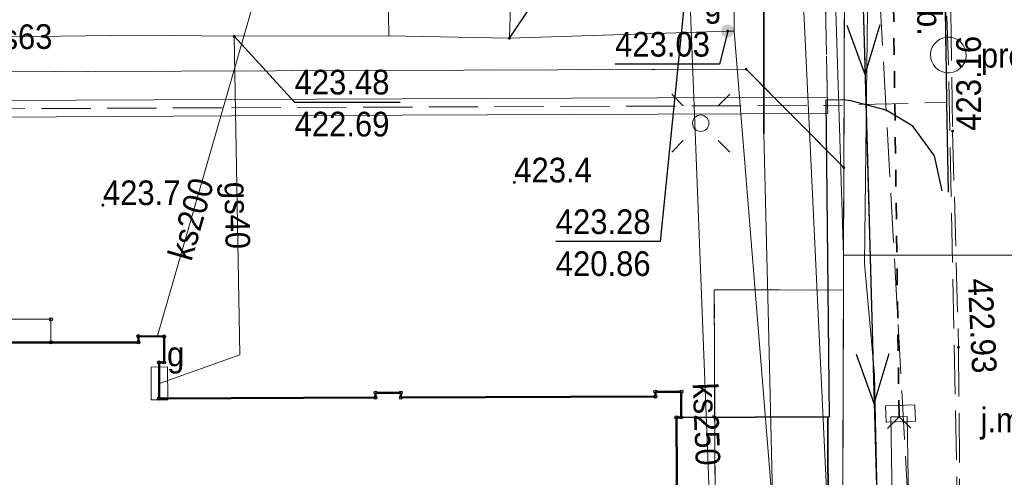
# Model space of a CAD drawing. Header units: metres. Extents: x 7417884 to 7418420, y 5565806 to 5566270.
# Tile 28 of 43: x 7418340 to 7418369, y 5565930 to 5565944. Entities that reach past the tile are written whole.
import ezdxf
from ezdxf.enums import TextEntityAlignment as Align

# ---------------------------------------------------------------- set-up
doc = ezdxf.new("R2010")
doc.units = ezdxf.units.M
for name, pattern in [('1.0_0.5', [1.5, 1, -0.5]), ('1.5_0.5', [2, 1.5, -0.5]), ('219-500', [0]), ('egkk-500', [0]), ('otkz_500', [1, 0.5, -0.5]), ('suep_nn_500', [0])]:
    doc.linetypes.add(name, pattern=pattern)
for name, color, linetype in [('203-punkt graniczny', 7, 'Continuous'), ('217-kontur klasyfikacyjny', 7, 'Continuous'), ('218-kontur użytku gruntowego', 7, 'Continuous'), ('219-działka ewidencyjna', 7, 'Continuous'), ('312-budynek ewidencyjny', 7, 'Continuous'), ('inny rodzaj bloku', 7, 'Continuous'), ('jezdnia', 7, 'Continuous'), ('jezdnia-Atr17', 7, 'Continuous'), ('komora podziemna - ob. projektowany', 7, 'Continuous'), ('komora podziemna - ob. projektowany-Atr17', 7, 'Continuous'), ('krawężnik', 7, 'Continuous'), ('latarnia', 7, 'Continuous'), ('obszar utwardzony', 7, 'Continuous'), ('obudowa ochronna przewodu', 7, 'Continuous'), ('odwodnienie liniowe', 7, 'Continuous'), ('ogrodzenie trwałe', 7, 'Continuous'), ('pikieta naturalna', 7, 'Continuous'), ('pikieta naturalna-Atr2', 7, 'Continuous'), ('pikieta sztuczna', 7, 'Continuous'), ('pikieta sztuczna-Atr2', 7, 'Continuous'), ('przepust', 7, 'Continuous'), ('przewód elektroenergetyczny niskiego napięcia', 7, 'Continuous'), ('przewód elektroenergetyczny podziemny', 7, 'Continuous'), ('przewód gazowy', 7, 'Continuous'), ('przewód gazowy-Atr1', 7, 'Continuous'), ('przewód kanalizacyjny', 7, 'Continuous'), ('przewód kanalizacyjny - ob. projektowany', 7, 'Continuous'), ('przewód kanalizacyjny-Atr1', 7, 'Continuous'), ('przewód specjalny - ob. projektowany', 7, 'Continuous'), ('przewód wodociągowy', 7, 'Continuous'), ('Punkt budynku', 7, 'Continuous'), ('rzędna', 7, 'Continuous'), ('rzędna-Atr2', 7, 'Continuous'), ('rzędna-Atr3', 7, 'Continuous'), ('rów przydrożny (linia)', 7, 'Continuous'), ('szafa gazowa lub kontener', 7, 'Continuous'), ('szafa gazowa lub kontener-Atr17', 7, 'Continuous'), ('zasuwa lub zawór', 7, 'Continuous'), ('zasuwa lub zawór-Atr17', 7, 'Continuous'), ('ściana oporowa (linia)', 7, 'Continuous')]:
    doc.layers.add(name, color=color, linetype=linetype)
doc.styles.get("Standard").update_dxf_attribs({"font": 'arial.ttf'})
doc.linetypes.add('902-500', pattern='A,3.75,0,[1,ksztalty.shx,S=0.5,R=0,X=0,Y=0],3.75', length=7.5)
doc.linetypes.add('otdn_500', pattern='A,5,0,[21,ksztalty.shx,S=0.5,R=0,X=-1,Y=0]', length=5)
doc.linetypes.add('sukl_500', pattern='A,0.35,0,[22,ksztalty.shx,S=0.5,R=0,X=0,Y=0]', length=0.35)

# ---------------------------------------------------------------- blocks, each defined once
blk = doc.blocks.new('PUNKTBUD')
at = {"color": 0}
blk.add_circle((0, 0), 0.045, dxfattribs=at)
blk = doc.blocks.new('203')
at = {"linetype": 'Continuous', "lineweight": 0}
h = blk.add_hatch(color=0, dxfattribs=at)
edge = h.paths.add_edge_path()
edge.add_arc((0, 0), 0.045, 0, 360)
blk = doc.blocks.new('SM01')
at = {"color": 0, "linetype": 'Continuous', "lineweight": 13}
for p, q in [((-0.53, 0.531), (-0.883, 0.884)), ((0.531, 0.531), (0.884, 0.884)), ((-0.53, -0.53), (-0.883, -0.883)), ((0.531, -0.53), (0.884, -0.883))]:
    blk.add_line(p, q, dxfattribs=at)
blk.add_circle((0, 0), 0.25, dxfattribs=at)
blk = doc.blocks.new('US25')
at = {"linetype": 'Continuous', "lineweight": 0}
h = blk.add_hatch(color=0, dxfattribs=at)
edge = h.paths.add_edge_path()
edge.add_arc((0, 0), 0.2, 0, 360)
blk = doc.blocks.new('PW01')
at = {"linetype": 'Continuous', "lineweight": 13}
h = blk.add_hatch(color=0, dxfattribs=at)
edge = h.paths.add_edge_path()
edge.add_arc((0, 0), 0.045, 0, 360)
blk = doc.blocks.new('IB05')
at = {"color": 0, "linetype": 'Continuous', "lineweight": 13}
for q in [(0.354, 0.354), (0.354, -0.354)]:
    blk.add_line((0, 0), q, dxfattribs=at)
blk = doc.blocks.new('SUEP1')
at = {"color": 0, "linetype": 'Continuous'}
for p, q in [((5, 0), (3.5, 0.5)), ((15, 0), (13.5, 0.5)), ((0, 0), (5, 0)), ((5, 0), (3.5, -0.5)), ((5, 0), (15, 0)), ((15, 0), (13.5, -0.5))]:
    blk.add_line(p, q, dxfattribs=at)
blk = doc.blocks.new('US20')
at = {"color": 0, "linetype": 'Continuous', "lineweight": 13}
for p, q in [((-0.5, -0.25), (-0.5, 0.25)), ((-0.5, 0.25), (0.5, 0.25)), ((0.5, -0.25), (0.5, 0.25)), ((-0.5, -0.25), (0.5, -0.25))]:
    blk.add_line(p, q, dxfattribs=at)

msp = doc.modelspace()

# ---------------------------------------------------------------- linework, layer by layer
at = {"layer": '217-kontur klasyfikacyjny', "color": 92, "linetype": 'egkk-500', "lineweight": 18, "flags": 128}
for points in [[(7418364.57, 5565939.64), (7418364.61, 5565950.15)], [(7418335.82, 5565942.54), (7418361.6, 5565942.63)], [(7418361.6, 5565942.63), (7418364.57, 5565939.64)], [(7418364.56, 5565935.92), (7418360.63, 5565935.93)], [(7418360.63, 5565935.93), (7418360.69, 5565923.07)], [(7418364.5, 5565918.14), (7418364.56, 5565935.92)]]:
    msp.add_lwpolyline(points, dxfattribs=at)
at = {"layer": '218-kontur użytku gruntowego', "color": 3, "linetype": '1.0_0.5', "lineweight": 18, "ltscale": 2, "flags": 128}
for points in [[(7418364.61, 5565950.15), (7418364.57, 5565939.64)], [(7418364.57, 5565939.64), (7418364.61, 5565950.15)], [(7418361.6, 5565942.63), (7418335.82, 5565942.54)], [(7418335.82, 5565942.54), (7418361.6, 5565942.63)], [(7418364.57, 5565939.64), (7418361.6, 5565942.63)], [(7418361.6, 5565942.63), (7418364.57, 5565939.64)], [(7418364.56, 5565935.92), (7418364.57, 5565939.64)], [(7418364.57, 5565939.64), (7418364.56, 5565935.92)], [(7418360.69, 5565923.07), (7418360.63, 5565935.93)], [(7418360.63, 5565935.93), (7418364.56, 5565935.92)], [(7418364.56, 5565935.92), (7418360.63, 5565935.93)], [(7418360.63, 5565935.93), (7418360.69, 5565923.07)], [(7418364.56, 5565935.92), (7418364.5, 5565918.14)], [(7418364.5, 5565918.14), (7418364.56, 5565935.92)]]:
    msp.add_lwpolyline(points, dxfattribs=at)
at = {"layer": '219-działka ewidencyjna', "color": 7, "linetype": '219-500', "lineweight": 18, "flags": 128}
for points in [[(7418364.57, 5565939.64), (7418364.61, 5565950.15)], [(7418335.82, 5565942.54), (7418361.6, 5565942.63)], [(7418361.6, 5565942.63), (7418364.57, 5565939.64)], [(7418364.5, 5565918.14), (7418364.57, 5565939.64)]]:
    msp.add_lwpolyline(points, dxfattribs=at)
at = {"layer": '312-budynek ewidencyjny', "color": 7, "linetype": 'Continuous', "lineweight": 50, "flags": 128}
for points in [[(7418334.42, 5565934.33), (7418343.12, 5565934.33)], [(7418343.12, 5565934.33), (7418343.12, 5565934.52)], [(7418343.12, 5565934.52), (7418343.9, 5565934.51)], [(7418343.9, 5565934.51), (7418343.9, 5565933.72)], [(7418343.9, 5565933.72), (7418343.75, 5565933.72)], [(7418343.75, 5565933.72), (7418343.75, 5565932.62)], [(7418350.33, 5565932.65), (7418350.33, 5565932.8)], [(7418350.33, 5565932.8), (7418351.1, 5565932.8)], [(7418351.1, 5565932.8), (7418351.1, 5565932.65)], [(7418358.84, 5565932.68), (7418358.84, 5565932.83)], [(7418358.84, 5565932.83), (7418359.63, 5565932.83)], [(7418359.63, 5565932.83), (7418359.63, 5565932.05)], [(7418343.75, 5565932.62), (7418350.33, 5565932.65)], [(7418351.1, 5565932.65), (7418358.84, 5565932.68)], [(7418359.63, 5565932.05), (7418359.48, 5565932.05)], [(7418359.48, 5565932.05), (7418359.52, 5565924.85)]]:
    msp.add_lwpolyline(points, dxfattribs=at)
at = {"layer": 'inny rodzaj bloku', "color": 7, "linetype": 'Continuous', "lineweight": 18, "flags": 128}
msp.add_lwpolyline([(7418337.06, 5565934.33), (7418337.06, 5565935.03), (7418340.46, 5565935.03), (7418340.46, 5565934.33)], close=True, dxfattribs=at)
at = {"layer": 'jezdnia', "color": 7, "linetype": '1.5_0.5', "lineweight": 18}
msp.add_lwpolyline([(7418367.64, 5565971.32), (7418367.65, 5565967.23), (7418367.78, 5565960.7), (7418367.88, 5565954.71), (7418367.76, 5565948.39), (7418367.88, 5565940.75), (7418368.06, 5565934.18), (7418368.11, 5565927.74), (7418368.36, 5565920.79), (7418368.6, 5565915.48), (7418368.2, 5565914.99), (7418368.43, 5565909.01), (7418369.33, 5565899.62)], dxfattribs=at)
at = {"layer": 'jezdnia', "color": 7, "linetype": '1.5_0.5', "lineweight": 18, "flags": 128}
msp.add_lwpolyline([(7418367.07, 5565948.43), (7418366, 5565947.37), (7418364.57, 5565946.99), (7418363.97, 5565946.99), (7418364.08, 5565941.53), (7418367.69, 5565941.62), (7418367.59, 5565949.92)], close=True, dxfattribs=at)
at = {"layer": 'komora podziemna - ob. projektowany', "color": 34, "linetype": 'Continuous', "lineweight": 18, "flags": 128}
msp.add_lwpolyline([(7418368.29, 5565943.04), (7418368.28, 5565942.93), (7418368.24, 5565942.82), (7418368.18, 5565942.73), (7418368.1, 5565942.65), (7418368.01, 5565942.58), (7418367.9, 5565942.54), (7418367.79, 5565942.52), (7418367.68, 5565942.52), (7418367.57, 5565942.55), (7418367.46, 5565942.6), (7418367.37, 5565942.67), (7418367.3, 5565942.76), (7418367.25, 5565942.86), (7418367.22, 5565942.96), (7418367.21, 5565943.08), (7418367.22, 5565943.19), (7418367.26, 5565943.3), (7418367.32, 5565943.39), (7418367.4, 5565943.47), (7418367.49, 5565943.54), (7418367.6, 5565943.58), (7418367.71, 5565943.6), (7418367.82, 5565943.6), (7418367.93, 5565943.57), (7418368.04, 5565943.52), (7418368.13, 5565943.45), (7418368.2, 5565943.36), (7418368.25, 5565943.26), (7418368.28, 5565943.16)], close=True, dxfattribs=at)
at = {"layer": 'krawężnik', "color": 7, "linetype": 'Continuous', "lineweight": 25, "flags": 128}
for points in [[(7418367.59, 5565949.92), (7418367.69, 5565941.62), (7418367.74, 5565938.89)], [(7418367.56, 5565938.93), (7418367.33, 5565940), (7418366.67, 5565940.9), (7418365.86, 5565941.39), (7418364.78, 5565941.67), (7418364.54, 5565941.7), (7418364.02, 5565941.69), (7418364.13, 5565932.07)]]:
    msp.add_lwpolyline(points, dxfattribs=at)
at = {"layer": 'obszar utwardzony', "color": 7, "linetype": '1.5_0.5', "lineweight": 18}
msp.add_lwpolyline([(7418306.363, 5565942.235), (7418309.64, 5565942.25), (7418309.65, 5565941.3), (7418328.17, 5565941.38), (7418345.95, 5565941.46), (7418364.08, 5565941.53), (7418363.97, 5565946.99), (7418363.99, 5565949.79), (7418355.27, 5565949.77), (7418353.84, 5565949.75), (7418351.55, 5565949.72), (7418350.13, 5565949.73), (7418332.34, 5565949.66), (7418328.61, 5565949.63), (7418327.17, 5565949.63), (7418319.39, 5565949.65), (7418309.3, 5565949.58), (7418307.86, 5565949.58), (7418306.134, 5565949.565)], dxfattribs=at)
at = {"layer": 'obudowa ochronna przewodu', "color": 7, "linetype": 'Continuous', "lineweight": 35, "flags": 128}
msp.add_lwpolyline([(7418362.14, 5565940.68), (7418362.14, 5565946.66)], dxfattribs=at)
at = {"layer": 'odwodnienie liniowe', "color": 34, "linetype": 'Continuous', "lineweight": 18}
for p, q in [((7418328.169, 5565941.63), (7418345.949, 5565941.71)), ((7418345.949, 5565941.71), (7418364.079, 5565941.78)), ((7418364.079, 5565941.78), (7418364.08, 5565941.53))]:
    msp.add_line(p, q, dxfattribs=at)
at = {"layer": 'odwodnienie liniowe', "color": 34, "linetype": 'sukl_500', "lineweight": 18}
for p, q in [((7418364.081, 5565941.28), (7418364.08, 5565941.53)), ((7418328.171, 5565941.13), (7418345.951, 5565941.21)), ((7418345.951, 5565941.21), (7418364.081, 5565941.28))]:
    msp.add_line(p, q, dxfattribs=at)
at = {"layer": 'ogrodzenie trwałe', "color": 7, "linetype": '902-500', "lineweight": 35, "flags": 128}
for points in [[(7418364.09, 5565932.05), (7418364.13, 5565918.23), (7418362.53, 5565918.23), (7418353.65, 5565918.2)], [(7418364.13, 5565932.07), (7418359.63, 5565932.05)]]:
    msp.add_lwpolyline(points, dxfattribs=at)
at = {"layer": 'przepust', "color": 7, "linetype": 'otkz_500', "lineweight": 35, "flags": 128}
msp.add_lwpolyline([(7418366.25, 5565932.07), (7418366.01, 5565950.08)], dxfattribs=at)
at = {"layer": 'przewód elektroenergetyczny niskiego napięcia', "color": 1, "linetype": 'suep_nn_500', "lineweight": 18, "flags": 128}
msp.add_lwpolyline([(7418366.19, 5565907.33), (7418365.08, 5565947.47)], dxfattribs=at)
at = {"layer": 'przewód elektroenergetyczny podziemny', "color": 1, "linetype": 'Continuous', "lineweight": 18, "flags": 128}
for points in [[(7418369.45, 5565858.68), (7418368.48, 5565859.17), (7418367.35, 5565859.94), (7418366.19, 5565862.83), (7418365.06, 5565867.93), (7418365.96, 5565873.36), (7418366.81, 5565877.74), (7418366.96, 5565879.84), (7418366.49, 5565891.75), (7418365.98, 5565911.15), (7418365.71, 5565924.22), (7418365.5, 5565933.35), (7418365.2, 5565936.72), (7418365.37, 5565951.27), (7418365.17, 5565958.86), (7418365.21, 5565964.17), (7418364.99, 5565965.74), (7418365.04, 5565980.73), (7418364.41, 5565986.46)], [(7418378.23, 5565905.63), (7418378.32, 5565906.7), (7418378.02, 5565912.04), (7418377.63, 5565920.77), (7418377.77, 5565921.85), (7418377.28, 5565922.2), (7418362.63, 5565923.52), (7418362.3, 5565924.15), (7418362.49, 5565925.76), (7418362.28, 5565934.88), (7418362.14, 5565940.68), (7418362.14, 5565946.66), (7418362.05, 5565947.51), (7418361.75, 5565947.69), (7418341.43, 5565947.78)]]:
    msp.add_lwpolyline(points, dxfattribs=at)
at = {"layer": 'przewód elektroenergetyczny podziemny', "color": 1, "linetype": 'Continuous', "lineweight": 18}
msp.add_lwpolyline([(7418368.347, 5565812.686), (7418368.02, 5565844.29), (7418368.09, 5565860.05), (7418366.23, 5565867.66), (7418364.88, 5565912.34), (7418362.67, 5565958.91), (7418362.89, 5565975.13)], dxfattribs=at)
at = {"layer": 'przewód gazowy', "color": 52, "linetype": 'Continuous', "lineweight": 18}
msp.add_lwpolyline([(7418359.432, 5566106.08), (7418359.74, 5566085.69), (7418359.45, 5566068.8), (7418360.08, 5566050.22), (7418360.45, 5566025.06), (7418360.53, 5566019.09), (7418360.73, 5566005.24), (7418360.83, 5565983.25), (7418361.11, 5565968.76), (7418361.24, 5565943.79)], dxfattribs=at)
at = {"layer": 'przewód gazowy', "color": 52, "linetype": 'Continuous', "lineweight": 18, "flags": 128}
for points in [[(7418350.67, 5565949.66), (7418350.69, 5565947.8), (7418350.73, 5565944.31), (7418350.74, 5565943.64)], [(7418354.5, 5565949.63), (7418354.47, 5565947.76), (7418354.43, 5565944.26), (7418354.4, 5565943.57)], [(7418331.48, 5565943.51), (7418343.06, 5565943.66), (7418346.03, 5565943.63), (7418350.74, 5565943.64)], [(7418346.03, 5565943.63), (7418346.2, 5565933.95), (7418343.76, 5565933.08)], [(7418350.74, 5565943.64), (7418354.4, 5565943.57)], [(7418354.4, 5565943.57), (7418361.04, 5565943.79), (7418361.24, 5565943.79)], [(7418361.24, 5565943.79), (7418362.8, 5565924.5), (7418366.9, 5565924.34), (7418374.62, 5565924.83), (7418375.29, 5565924.36), (7418375.74, 5565924.34), (7418376.12, 5565924.38), (7418379.32, 5565923.96), (7418405.1, 5565923.66), (7418405.91, 5565923.65), (7418411.9, 5565923.66)]]:
    msp.add_lwpolyline(points, dxfattribs=at)
at = {"layer": 'przewód kanalizacyjny', "color": 34, "linetype": 'Continuous', "lineweight": 18}
msp.add_lwpolyline([(7418363.32, 5565861.75), (7418362.71, 5565862.83), (7418363.08, 5565872.37), (7418362.32, 5565897.62), (7418361.62, 5565910.01), (7418360.87, 5565919.62), (7418359.83, 5565946.47), (7418347.14, 5565946.45), (7418334.22, 5565946.4), (7418324.67, 5565946.5), (7418311.75, 5565946.52), (7418306.231, 5565946.441)], dxfattribs=at)
at = {"layer": 'przewód kanalizacyjny', "color": 34, "linetype": 'Continuous', "lineweight": 18, "flags": 128}
msp.add_lwpolyline([(7418347.14, 5565946.45), (7418343.7, 5565934.53)], dxfattribs=at)
at = {"layer": 'przewód kanalizacyjny - ob. projektowany', "color": 34, "linetype": '1.5_0.5', "lineweight": 18, "flags": 128}
msp.add_lwpolyline([(7418368.41, 5565908.76), (7418368.18, 5565921.84), (7418367.75, 5565943.06), (7418367.44, 5565950.81), (7418367.26, 5565968.23), (7418367.1, 5565988.68), (7418366.63, 5566028.84), (7418366.45, 5566068.07), (7418356.6, 5566070.9), (7418309.2, 5566070.05), (7418276.31, 5566069.04), (7418237.27, 5566067.98), (7418193.37, 5566066.99), (7418147.98, 5566065.89), (7418090.67, 5566081.76), (7418066.29, 5566088.62), (7418028.57, 5566099.91), (7417992.73, 5566109.31), (7417958.86, 5566120.82), (7417943.69, 5566125.74), (7417936.39, 5566141.2)], dxfattribs=at)
at = {"layer": 'przewód specjalny - ob. projektowany', "color": 7, "linetype": '1.5_0.5', "lineweight": 18, "flags": 128}
msp.add_lwpolyline([(7418366.64, 5565927.38), (7418365.59, 5565946.19), (7418365.93, 5565947.6), (7418365.66, 5565963.56), (7418365.46, 5565965.26), (7418365.54, 5565980.73), (7418365.21, 5565996.9)], dxfattribs=at)
at = {"layer": 'przewód wodociągowy', "color": 5, "linetype": 'Continuous', "lineweight": 18, "flags": 128}
for points in [[(7418363.6, 5565967.63), (7418364.56, 5565936.98)], [(7418364.56, 5565936.98), (7418373.91, 5565936.98), (7418375.12, 5565936.96)]]:
    msp.add_lwpolyline(points, dxfattribs=at)
at = {"layer": 'rzędna-Atr2', "color": 7, "flags": 128}
for points in [[(7418359.92, 5565946.62), (7418358.99, 5565937.39), (7418355.812, 5565937.39)], [(7418354.4, 5565943.57), (7418355.74, 5565945.56), (7418358.95, 5565945.56)], [(7418346.03, 5565943.63), (7418347.87, 5565941.63), (7418351.08, 5565941.63)], [(7418361.04, 5565943.79), (7418360.79, 5565942.78), (7418357.617, 5565942.78)]]:
    msp.add_lwpolyline(points, dxfattribs=at)
at = {"layer": 'rów przydrożny (linia)', "color": 0, "linetype": 'Continuous', "lineweight": 18}
for p, q in [((7418366, 5565932.066), (7418366.25, 5565932.07)), ((7418366.15, 5565922.264), (7418366, 5565932.066)), ((7418366.5, 5565932.074), (7418366.25, 5565932.07)), ((7418366.65, 5565922.276), (7418366.5, 5565932.074))]:
    msp.add_line(p, q, dxfattribs=at)
at = {"layer": 'ściana oporowa (linia)', "color": 0, "lineweight": 18}
for p, q in [((7418365.841, 5565932.4), (7418366.731, 5565932.43)), ((7418365.841, 5565932.4), (7418365.85, 5565932.15)), ((7418366.731, 5565932.43), (7418366.74, 5565932.18))]:
    msp.add_line(p, q, dxfattribs=at)
at = {"layer": 'ściana oporowa (linia)', "color": 0, "linetype": 'otdn_500', "lineweight": 18}
for p, q in [((7418365.859, 5565931.9), (7418365.85, 5565932.15)), ((7418365.859, 5565931.9), (7418366.749, 5565931.93)), ((7418366.749, 5565931.93), (7418366.74, 5565932.18))]:
    msp.add_line(p, q, dxfattribs=at)

# ---------------------------------------------------------------- block references
at = {"layer": '203-punkt graniczny', "color": 7, "linetype": 'Continuous', "lineweight": 18}
for p in [(7418361.6, 5565942.63), (7418364.57, 5565939.64)]:
    msp.add_blockref('203', p, dxfattribs=at)
at = {"layer": 'latarnia', "color": 7, "linetype": 'Continuous', "lineweight": 18}
msp.add_blockref('SM01', (7418360.22, 5565940.99), dxfattribs=at)
at = {"layer": 'pikieta naturalna', "color": 7, "linetype": 'Continuous', "lineweight": 13}
for p in [(7418354.55, 5565939.19), (7418342.04, 5565938.5)]:
    msp.add_blockref('PW01', p, dxfattribs=at)
at = {"layer": 'pikieta sztuczna', "color": 7, "linetype": 'Continuous', "lineweight": 13}
for p in [(7418367.88, 5565940.75), (7418368.06, 5565934.18)]:
    msp.add_blockref('PW01', p, dxfattribs=at)
at = {"layer": 'przepust', "color": 7, "linetype": 'Continuous', "lineweight": 35, "rotation": 270.763}
msp.add_blockref('IB05', (7418366.25, 5565932.07), dxfattribs=at)
at = {"layer": 'przewód elektroenergetyczny niskiego napięcia', "color": 1, "linetype": 'Continuous', "lineweight": 18}
for p, rotation in [((7418376.98, 5565940.58), 149.93), ((7418365.08, 5565947.47), 329.9299999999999), ((7418365.08, 5565947.47), 271.584)]:
    msp.add_blockref('SUEP1', p, dxfattribs=dict(at, rotation=rotation))
at = {"layer": 'Punkt budynku', "color": 5, "linetype": 'Continuous', "lineweight": 18}
for p in [(7418340.46, 5565935.03), (7418340.46, 5565934.33), (7418343.12, 5565934.52), (7418343.12, 5565934.33), (7418343.9, 5565934.51), (7418343.75, 5565933.72), (7418343.9, 5565933.72), (7418350.33, 5565932.8), (7418351.1, 5565932.8), (7418358.84, 5565932.83), (7418359.63, 5565932.83), (7418343.75, 5565932.62), (7418350.33, 5565932.65), (7418351.1, 5565932.65), (7418358.84, 5565932.68), (7418359.48, 5565932.05), (7418359.63, 5565932.05)]:
    msp.add_blockref('PUNKTBUD', p, dxfattribs=at)
at = {"layer": 'rzędna', "color": 52, "linetype": 'Continuous', "lineweight": 18}
for p in [(7418346.03, 5565943.63), (7418354.4, 5565943.57), (7418361.04, 5565943.79)]:
    msp.add_blockref('PW01', p, dxfattribs=at)
at = {"layer": 'szafa gazowa lub kontener', "color": 52, "linetype": 'Continuous', "lineweight": 18, "rotation": 270.288}
msp.add_blockref('US20', (7418343.76, 5565933.08), dxfattribs=at)
at = {"layer": 'zasuwa lub zawór', "color": 52, "linetype": 'Continuous', "lineweight": 18}
msp.add_blockref('US25', (7418361.04, 5565943.79), dxfattribs=at)

# ---------------------------------------------------------------- texts
at = {"layer": 'jezdnia-Atr17', "color": 7, "width": 0.9}
msp.add_text('j.kb.', height=0.75, rotation=-89.31, dxfattribs=at).set_placement((7418366.79, 5565945.37))
msp.add_text('j.mb.', height=0.75, dxfattribs=at).set_placement((7418368.73, 5565931.6))
at = {"layer": 'komora podziemna - ob. projektowany-Atr17', "color": 7, "width": 0.9}
msp.add_text('proj. k', height=0.75, dxfattribs=at).set_placement((7418368.74, 5565942.68))
at = {"layer": 'pikieta naturalna-Atr2', "color": 7, "width": 0.9}
for s, p in [('423.4', (7418354.55, 5565939.19)), ('423.7', (7418342.04, 5565938.5))]:
    msp.add_text(s, height=0.75, dxfattribs=at).set_placement(p)
at = {"layer": 'pikieta sztuczna-Atr2', "color": 7, "width": 0.9}
for s, rotation, p in [('423.16', 90, (7418367.99, 5565940.76)), ('422.93', 272.713, (7418369.09, 5565936.29))]:
    msp.add_text(s, height=0.75, rotation=rotation, dxfattribs=at).set_placement(p, align=Align.TOP_LEFT)
at = {"layer": 'przewód gazowy-Atr1', "color": 40, "width": 0.9}
for s, rotation, p in [('gs63', 0.742, (7418338.46, 5565943.6)), ('gs40', 271.006, (7418346.11, 5565939.21))]:
    msp.add_text(s, height=0.75, rotation=rotation, dxfattribs=at).set_placement(p, align=Align.MIDDLE_LEFT)
at = {"layer": 'przewód kanalizacyjny-Atr1', "color": 34, "width": 0.9}
for s, rotation, p in [('ks200', 73.902, (7418344.37, 5565936.87)), ('ks250', -87.782, (7418360.35, 5565933.1))]:
    msp.add_text(s, height=0.75, rotation=rotation, dxfattribs=at).set_placement(p, align=Align.MIDDLE_LEFT)
at = {"layer": 'rzędna-Atr2', "color": 40, "width": 0.9}
for s, p in [('423.03', (7418357.617, 5565942.788)), ('423.48', (7418347.87, 5565941.638))]:
    msp.add_text(s, height=0.75, dxfattribs=at).set_placement(p, align=Align.BOTTOM_LEFT)
at = {"layer": 'rzędna-Atr2', "color": 34, "width": 0.9}
msp.add_text('423.28', height=0.75, dxfattribs=at).set_placement((7418355.812, 5565937.397), align=Align.BOTTOM_LEFT)
at = {"layer": 'rzędna-Atr3', "color": 40, "width": 0.9}
msp.add_text('422.69', height=0.75, dxfattribs=at).set_placement((7418347.87, 5565940.362), align=Align.BOTTOM_LEFT)
at = {"layer": 'rzędna-Atr3', "color": 34, "width": 0.9}
msp.add_text('420.86', height=0.75, dxfattribs=at).set_placement((7418355.812, 5565936.122), align=Align.BOTTOM_LEFT)
at = {"layer": 'szafa gazowa lub kontener-Atr17', "color": 52, "width": 0.9}
msp.add_text('g', height=0.75, dxfattribs=at).set_placement((7418343.99, 5565933.6))
at = {"layer": 'zasuwa lub zawór-Atr17', "color": 52, "width": 0.9}
msp.add_text('g', height=0.75, dxfattribs=at).set_placement((7418360.33, 5565944.23))

doc.saveas('drawing.dxf')
